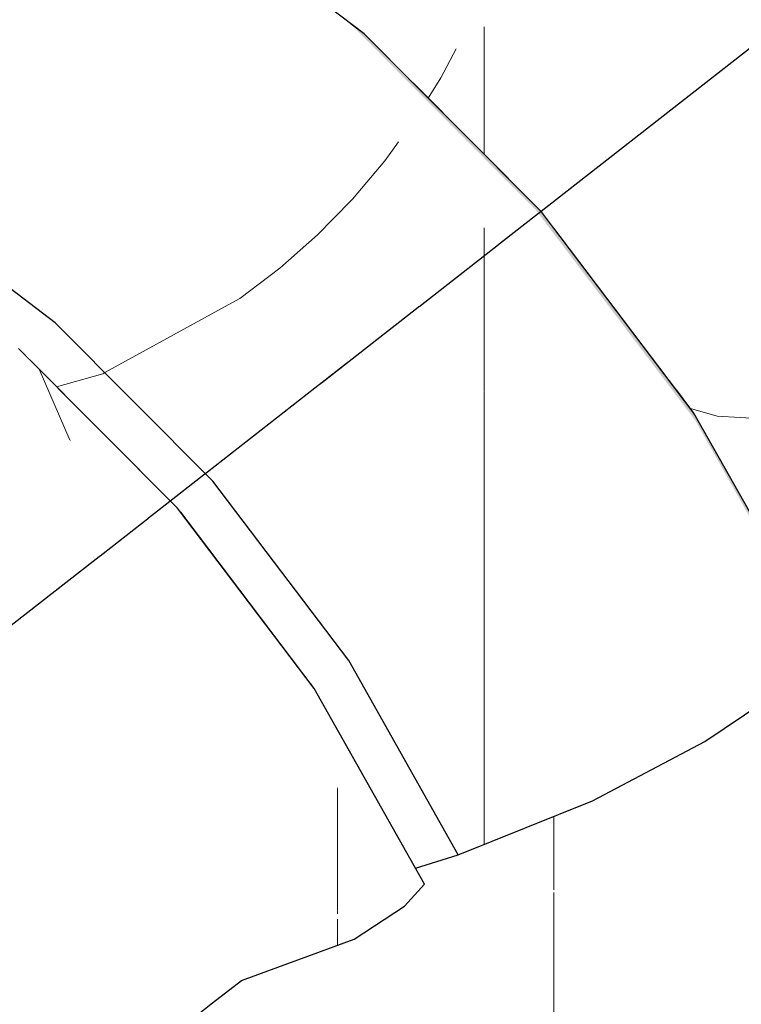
# Model space of a CAD drawing. Header units: millimetres. Extents: x -36478 to 31050, y -14815 to 11827.
# Tile 74 of 256: x -18595 to -18530, y 7515 to 7605. Entities that reach past the tile are written whole.
import ezdxf

# ---------------------------------------------------------------- set-up
doc = ezdxf.new("R2010")
doc.units = ezdxf.units.MM
doc.header["$MEASUREMENT"] = 0
doc.linetypes.add('Wipeout_Contour', pattern=[1000, 0, -1000])
for name, color, linetype in [('Nové_Konstrukce - krov', 7, 'Continuous'), ('Nové_Konstrukce - střechy a skořepiny', 7, 'Continuous'), ('Nové_Výplně - Povrchové', 7, 'Continuous')]:
    doc.layers.add(name, color=color, linetype=linetype)

# ---------------------------------------------------------------- blocks, each defined once
blk = doc.blocks.new('*X13')
at = {"layer": 'Nové_Výplně - Povrchové', "color": 21, "linetype": 'Continuous', "lineweight": 20, "true_color": 0xffaaaa}
for p, q in [((-18546.724, 7588.154), (-18546.724, 7525.585)), ((-18553.392, 7558.242), (-18546.724, 7563.932)), ((-18522.706, 7563.932), (-18546.724, 7563.932)), ((-18562.702, 7553.376), (-18553.392, 7558.242)), ((-18574.179, 7549.583), (-18562.702, 7553.376)), ((-18587.238, 7547.056), (-18574.179, 7549.583)), ((-18600.673, 7545.967), (-18587.238, 7547.056)), ((-18546.724, 7525.358), (-18546.724, 7462.481))]:
    blk.add_line(p, q, dxfattribs=at)
blk = doc.blocks.new('výplň_6_1', base_point=(0, 0))
at = {"layer": 'Nové_Výplně - Povrchové', "color": 21, "linetype": 'Continuous', "lineweight": 20, "true_color": 0xffaaaa}
blk.add_blockref('*X13', (0, 0), dxfattribs=at)
blk = doc.blocks.new('*X5291')
at = {"layer": 'Nové_Výplně - Povrchové', "color": 21, "linetype": 'Continuous', "lineweight": 20, "true_color": 0xffaaaa}
for p, q in [((-18457.62, 7631.704), (-18450.078, 7614.589)), ((-18489.312, 7595.061), (-18489.011, 7607.289)), ((-18488.905, 7607.371), (-18481.363, 7590.256)), ((-18467.999, 7607.593), (-18488.619, 7607.593)), ((-18459.072, 7607.593), (-18467.999, 7607.593)), ((-18492.731, 7584.343), (-18489.312, 7595.061)), ((-18498.187, 7577.171), (-18492.731, 7584.343)), ((-18508.054, 7570.421), (-18502.164, 7574.078)), ((-18519.176, 7567.925), (-18508.054, 7570.421)), ((-18534.317, 7569.318), (-18531.886, 7568.629)), ((-18531.886, 7568.629), (-18519.176, 7567.925))]:
    blk.add_line(p, q, dxfattribs=at)
blk = doc.blocks.new('výplň_2645_1', base_point=(0, 0))
at = {"color": 254, "linetype": 'Wipeout_Contour', "lineweight": 0, "ltscale": 99919.503359}
blk.add_wipeout([(-18408.368, 7670.011), (-18535.619, 7571.037), (-18534.015, 7568.919), (-18526.335, 7555.278), (-18399.37, 7654.028)], dxfattribs=at).dxf.layer = 'Nové_Výplně - Povrchové'
at = {"layer": 'Nové_Výplně - Povrchové', "color": 21, "linetype": 'Continuous', "lineweight": 20, "true_color": 0xffaaaa}
blk.add_blockref('*X5291', (0, 0), dxfattribs=at)
blk = doc.blocks.new('výplň_2646_1', base_point=(0, 0))
at = {"color": 254, "linetype": 'Wipeout_Contour', "lineweight": 0, "ltscale": 79961.01285}
blk.add_wipeout([(-18419.521, 7684.74), (-18546.773, 7585.767), (-18535.619, 7571.037), (-18408.368, 7670.011)], dxfattribs=at).dxf.layer = 'Nové_Výplně - Povrchové'
blk = doc.blocks.new('výplň_2649_1', base_point=(0, 0))
at = {"color": 254, "linetype": 'Wipeout_Contour', "lineweight": 0, "ltscale": 100155.128982}
blk.add_wipeout([(-18446.885, 7708.702), (-18573.24, 7610.426), (-18563.962, 7603.378), (-18559.55, 7598.946), (-18432.492, 7697.769)], dxfattribs=at).dxf.layer = 'Nové_Výplně - Povrchové'
blk = doc.blocks.new('*X5301')
at = {"layer": 'Nové_Výplně - Povrchové', "color": 21, "linetype": 'Continuous', "lineweight": 20, "true_color": 0xffaaaa}
for p, q in [((-18505.009, 7641.367), (-18505.009, 7618.25)), ((-18548.432, 7607.593), (-18529.027, 7607.593)), ((-18529.027, 7607.593), (-18518.71, 7607.593)), ((-18553.045, 7604.006), (-18553.045, 7592.411)), ((-18555.611, 7602.01), (-18556.99, 7599.39)), ((-18556.99, 7599.39), (-18558.145, 7597.535))]:
    blk.add_line(p, q, dxfattribs=at)
blk = doc.blocks.new('výplň_2650_1', base_point=(0, 0))
at = {"color": 254, "linetype": 'Wipeout_Contour', "lineweight": 0, "ltscale": 100065.78862}
blk.add_wipeout([(-18432.492, 7697.769), (-18559.55, 7598.946), (-18547.861, 7587.204), (-18546.773, 7585.767), (-18419.521, 7684.74)], dxfattribs=at).dxf.layer = 'Nové_Výplně - Povrchové'
at = {"layer": 'Nové_Výplně - Povrchové', "color": 21, "linetype": 'Continuous', "lineweight": 20, "true_color": 0xffaaaa}
blk.add_blockref('*X5301', (0, 0), dxfattribs=at)
blk = doc.blocks.new('výplň_2681_1', base_point=(0, 0))
at = {"color": 254, "linetype": 'Wipeout_Contour', "lineweight": 0, "ltscale": 100177.9624}
blk.add_wipeout([(-18565.359, 7546.438), (-18568.874, 7544.395), (-18568.498, 7543.899), (-18559.292, 7527.547), (-18555.413, 7528.772)], dxfattribs=at).dxf.layer = 'Nové_Výplně - Povrchové'
blk = doc.blocks.new('*X5365')
at = {"layer": 'Nové_Výplně - Povrchové', "linetype": 'Continuous', "lineweight": 20, "true_color": 0xffaaaa}
blk.add_hatch(color=21, dxfattribs=at).paths.add_polyline_path([(-18522.181, 7547.463), (-18522.845, 7549.079), (-18534.015, 7568.919), (-18533.87, 7568.226)])
blk = doc.blocks.new('výplň_2682_1', base_point=(0, 0))
at = {"color": 254, "linetype": 'Wipeout_Contour', "lineweight": 0, "ltscale": 80042.465993}
blk.add_wipeout([(-18522.181, 7547.463), (-18522.845, 7549.079), (-18534.015, 7568.919), (-18533.87, 7568.226)], dxfattribs=at).dxf.layer = 'Nové_Výplně - Povrchové'
at = {"layer": 'Nové_Výplně - Povrchové', "color": 21, "linetype": 'Continuous', "lineweight": 20, "true_color": 0xffaaaa}
blk.add_blockref('*X5365', (0, 0), dxfattribs=at)
blk = doc.blocks.new('výplň_2683_1', base_point=(0, 0))
at = {"color": 254, "linetype": 'Wipeout_Contour', "lineweight": 0, "ltscale": 80058.412345}
blk.add_wipeout([(-18533.023, 7539.076), (-18525.425, 7544.18), (-18537.3, 7565.272), (-18544.701, 7559.82)], dxfattribs=at).dxf.layer = 'Nové_Výplně - Povrchové'
blk = doc.blocks.new('výplň_2684_1', base_point=(0, 0))
at = {"color": 254, "linetype": 'Wipeout_Contour', "lineweight": 0, "ltscale": 80044.711284}
blk.add_wipeout([(-18525.425, 7544.18), (-18522.181, 7547.463), (-18533.87, 7568.226), (-18537.3, 7565.272)], dxfattribs=at).dxf.layer = 'Nové_Výplně - Povrchové'
blk = doc.blocks.new('*X5371')
at = {"layer": 'Nové_Výplně - Povrchové', "color": 21, "linetype": 'Continuous', "lineweight": 20, "true_color": 0xffaaaa}
blk.add_line((-18553.045, 7551.106), (-18553.045, 7529.725), dxfattribs=at)
blk = doc.blocks.new('výplň_2685_1', base_point=(0, 0))
at = {"color": 254, "linetype": 'Wipeout_Contour', "lineweight": 0, "ltscale": 80113.059271}
blk.add_wipeout([(-18565.359, 7546.438), (-18555.413, 7528.772), (-18543.23, 7533.673), (-18554.291, 7553.319)], dxfattribs=at).dxf.layer = 'Nové_Výplně - Povrchové'
at = {"layer": 'Nové_Výplně - Povrchové', "color": 21, "linetype": 'Continuous', "lineweight": 20, "true_color": 0xffaaaa}
blk.add_blockref('*X5371', (0, 0), dxfattribs=at)
blk = doc.blocks.new('*X5373')
at = {"layer": 'Nové_Výplně - Povrchové', "color": 21, "linetype": 'Continuous', "lineweight": 20, "true_color": 0xffaaaa}
blk.add_line((-18553.045, 7554.164), (-18553.045, 7551.106), dxfattribs=at)
blk = doc.blocks.new('výplň_2686_1', base_point=(0, 0))
at = {"color": 254, "linetype": 'Wipeout_Contour', "lineweight": 0, "ltscale": 80082.140572}
blk.add_wipeout([(-18543.23, 7533.673), (-18533.023, 7539.076), (-18544.701, 7559.82), (-18554.291, 7553.319)], dxfattribs=at).dxf.layer = 'Nové_Výplně - Povrchové'
at = {"layer": 'Nové_Výplně - Povrchové', "color": 21, "linetype": 'Continuous', "lineweight": 20, "true_color": 0xffaaaa}
blk.add_blockref('*X5373', (0, 0), dxfattribs=at)
blk = doc.blocks.new('*X5375')
at = {"layer": 'Nové_Výplně - Povrchové', "color": 21, "linetype": 'Continuous', "lineweight": 20, "true_color": 0xffaaaa}
blk.add_line((-18553.045, 7583.884), (-18553.045, 7570.838), dxfattribs=at)
blk = doc.blocks.new('výplň_2687_1', base_point=(0, 0))
at = {"color": 254, "linetype": 'Wipeout_Contour', "lineweight": 0, "ltscale": 80137.611449}
blk.add_wipeout([(-18559.177, 7578.937), (-18544.701, 7559.82), (-18537.3, 7565.272), (-18552.019, 7584.711)], dxfattribs=at).dxf.layer = 'Nové_Výplně - Povrchové'
at = {"layer": 'Nové_Výplně - Povrchové', "color": 21, "linetype": 'Continuous', "lineweight": 20, "true_color": 0xffaaaa}
blk.add_blockref('*X5375', (0, 0), dxfattribs=at)
blk = doc.blocks.new('*X5377')
at = {"layer": 'Nové_Výplně - Povrchové', "linetype": 'Continuous', "lineweight": 20, "true_color": 0xffaaaa}
blk.add_hatch(color=21, dxfattribs=at).paths.add_polyline_path([(-18563.962, 7603.378), (-18565.211, 7604.288), (-18548.361, 7587.362), (-18547.861, 7587.204)])
blk = doc.blocks.new('výplň_2688_1', base_point=(0, 0))
at = {"color": 254, "linetype": 'Wipeout_Contour', "lineweight": 0, "ltscale": 80202.826272}
blk.add_wipeout([(-18563.962, 7603.378), (-18565.211, 7604.288), (-18548.361, 7587.362), (-18547.861, 7587.204)], dxfattribs=at).dxf.layer = 'Nové_Výplně - Povrchové'
at = {"layer": 'Nové_Výplně - Povrchové', "color": 21, "linetype": 'Continuous', "lineweight": 20, "true_color": 0xffaaaa}
blk.add_blockref('*X5377', (0, 0), dxfattribs=at)
blk = doc.blocks.new('*X5379')
at = {"layer": 'Nové_Výplně - Povrchové', "linetype": 'Continuous', "lineweight": 20, "true_color": 0xffaaaa}
blk.add_hatch(color=21, dxfattribs=at).paths.add_polyline_path([(-18533.87, 7568.226), (-18534.015, 7568.919), (-18547.861, 7587.204), (-18548.361, 7587.362)])
blk = doc.blocks.new('výplň_2689_1', base_point=(0, 0))
at = {"color": 254, "linetype": 'Wipeout_Contour', "lineweight": 0, "ltscale": 80119.413934}
blk.add_wipeout([(-18533.87, 7568.226), (-18534.015, 7568.919), (-18547.861, 7587.204), (-18548.361, 7587.362)], dxfattribs=at).dxf.layer = 'Nové_Výplně - Povrchové'
at = {"layer": 'Nové_Výplně - Povrchové', "color": 21, "linetype": 'Continuous', "lineweight": 20, "true_color": 0xffaaaa}
blk.add_blockref('*X5379', (0, 0), dxfattribs=at)
blk = doc.blocks.new('*X5381')
at = {"layer": 'Nové_Výplně - Povrchové', "linetype": 'Continuous', "lineweight": 20, "true_color": 0xffaaaa}
blk.add_hatch(color=21, dxfattribs=at).paths.add_polyline_path([(-18563.962, 7603.378), (-18581.83, 7616.95), (-18583.91, 7618.492), (-18565.211, 7604.288)])
blk = doc.blocks.new('výplň_2690_1', base_point=(0, 0))
at = {"color": 254, "linetype": 'Wipeout_Contour', "lineweight": 0, "ltscale": 80290.22763}
blk.add_wipeout([(-18563.962, 7603.378), (-18581.83, 7616.95), (-18583.91, 7618.492), (-18565.211, 7604.288)], dxfattribs=at).dxf.layer = 'Nové_Výplně - Povrchové'
at = {"layer": 'Nové_Výplně - Povrchové', "color": 21, "linetype": 'Continuous', "lineweight": 20, "true_color": 0xffaaaa}
blk.add_blockref('*X5381', (0, 0), dxfattribs=at)
blk = doc.blocks.new('výplň_2691_1', base_point=(0, 0))
at = {"color": 254, "linetype": 'Wipeout_Contour', "lineweight": 0, "ltscale": 80123.965463}
blk.add_wipeout([(-18537.3, 7565.272), (-18533.87, 7568.226), (-18548.361, 7587.362), (-18552.019, 7584.711)], dxfattribs=at).dxf.layer = 'Nové_Výplně - Povrchové'
blk = doc.blocks.new('*X5385')
at = {"layer": 'Nové_Výplně - Povrchové', "color": 21, "linetype": 'Continuous', "lineweight": 20, "true_color": 0xffaaaa}
for p, q in [((-18585.062, 7617.902), (-18574.924, 7611.666)), ((-18584.415, 7618.233), (-18583.319, 7617.818)), ((-18583.319, 7617.818), (-18582.797, 7617.646)), ((-18587.492, 7616.659), (-18587.492, 7615.848))]:
    blk.add_line(p, q, dxfattribs=at)
blk = doc.blocks.new('výplň_2692_1', base_point=(0, 0))
at = {"color": 254, "linetype": 'Wipeout_Contour', "lineweight": 0, "ltscale": 80300.048131}
blk.add_wipeout([(-18565.211, 7604.288), (-18583.91, 7618.492), (-18588.131, 7616.333), (-18569.136, 7601.905)], dxfattribs=at).dxf.layer = 'Nové_Výplně - Povrchové'
at = {"layer": 'Nové_Výplně - Povrchové', "color": 21, "linetype": 'Continuous', "lineweight": 20, "true_color": 0xffaaaa}
blk.add_blockref('*X5385', (0, 0), dxfattribs=at)
blk = doc.blocks.new('výplň_2693_1', base_point=(0, 0))
at = {"color": 254, "linetype": 'Wipeout_Contour', "lineweight": 0, "ltscale": 80209.954913}
blk.add_wipeout([(-18548.361, 7587.362), (-18565.211, 7604.288), (-18569.136, 7601.905), (-18552.019, 7584.711)], dxfattribs=at).dxf.layer = 'Nové_Výplně - Povrchové'
blk = doc.blocks.new('výplň_2722_1', base_point=(0, 0))
at = {"color": 254, "linetype": 'Wipeout_Contour', "lineweight": 0, "ltscale": 80201.209519}
blk.add_wipeout([(-18577.687, 7562.719), (-18580.65, 7559.946), (-18568.874, 7544.395), (-18565.359, 7546.438)], dxfattribs=at).dxf.layer = 'Nové_Výplně - Povrchové'
blk = doc.blocks.new('*X5447')
at = {"layer": 'Nové_Výplně - Povrchové', "color": 21, "linetype": 'Continuous', "lineweight": 20, "true_color": 0xffaaaa}
blk.add_line((-18553.045, 7570.838), (-18553.045, 7554.164), dxfattribs=at)
blk = doc.blocks.new('výplň_2723_1', base_point=(0, 0))
at = {"color": 254, "linetype": 'Wipeout_Contour', "lineweight": 0, "ltscale": 80158.577215}
blk.add_wipeout([(-18554.291, 7553.319), (-18544.701, 7559.82), (-18559.177, 7578.937), (-18568.001, 7571.425)], dxfattribs=at).dxf.layer = 'Nové_Výplně - Povrchové'
at = {"layer": 'Nové_Výplně - Povrchové', "color": 21, "linetype": 'Continuous', "lineweight": 20, "true_color": 0xffaaaa}
blk.add_blockref('*X5447', (0, 0), dxfattribs=at)
blk = doc.blocks.new('výplň_2724_1', base_point=(0, 0))
at = {"color": 254, "linetype": 'Wipeout_Contour', "lineweight": 0, "ltscale": 80183.644987}
blk.add_wipeout([(-18565.359, 7546.438), (-18554.291, 7553.319), (-18568.001, 7571.425), (-18577.687, 7562.719)], dxfattribs=at).dxf.layer = 'Nové_Výplně - Povrchové'
blk = doc.blocks.new('*X5451')
at = {"layer": 'Nové_Výplně - Povrchové', "color": 21, "linetype": 'Continuous', "lineweight": 20, "true_color": 0xffaaaa}
for p, q in [((-18587.681, 7572.496), (-18591.88, 7571.308)), ((-18587.513, 7572.589), (-18587.681, 7572.496))]:
    blk.add_line(p, q, dxfattribs=at)
blk = doc.blocks.new('výplň_2725_1', base_point=(0, 0))
at = {"color": 254, "linetype": 'Wipeout_Contour', "lineweight": 0, "ltscale": 100332.305279}
blk.add_wipeout([(-18592.024, 7577.12), (-18594.311, 7573.75), (-18580.904, 7560.283), (-18580.65, 7559.946), (-18577.687, 7562.719)], dxfattribs=at).dxf.layer = 'Nové_Výplně - Povrchové'
at = {"layer": 'Nové_Výplně - Povrchové', "color": 21, "linetype": 'Continuous', "lineweight": 20, "true_color": 0xffaaaa}
blk.add_blockref('*X5451', (0, 0), dxfattribs=at)
blk = doc.blocks.new('výplň_2726_1', base_point=(0, 0))
at = {"color": 254, "linetype": 'Wipeout_Contour', "lineweight": 0, "ltscale": 100425.456564}
blk.add_wipeout([(-18607.933, 7589.205), (-18609.44, 7585.491), (-18595.332, 7574.775), (-18594.311, 7573.75), (-18592.024, 7577.12)], dxfattribs=at).dxf.layer = 'Nové_Výplně - Povrchové'
blk = doc.blocks.new('*X5455')
at = {"layer": 'Nové_Výplně - Povrchové', "color": 21, "linetype": 'Continuous', "lineweight": 20, "true_color": 0xffaaaa}
blk.add_line((-18575.646, 7579.105), (-18587.513, 7572.589), dxfattribs=at)
blk = doc.blocks.new('výplň_2727_1', base_point=(0, 0))
at = {"color": 254, "linetype": 'Wipeout_Contour', "lineweight": 0, "ltscale": 80260.24544}
blk.add_wipeout([(-18577.687, 7562.719), (-18568.001, 7571.425), (-18583.944, 7587.44), (-18592.024, 7577.12)], dxfattribs=at).dxf.layer = 'Nové_Výplně - Povrchové'
at = {"layer": 'Nové_Výplně - Povrchové', "color": 21, "linetype": 'Continuous', "lineweight": 20, "true_color": 0xffaaaa}
blk.add_blockref('*X5455', (0, 0), dxfattribs=at)
blk = doc.blocks.new('*X5457')
at = {"layer": 'Nové_Výplně - Povrchové', "color": 21, "linetype": 'Continuous', "lineweight": 20, "true_color": 0xffaaaa}
for p, q in [((-18560.828, 7593.559), (-18562.079, 7591.842)), ((-18562.079, 7591.842), (-18565.019, 7588.364)), ((-18565.019, 7588.364), (-18566.775, 7586.569)), ((-18553.045, 7585.741), (-18553.045, 7583.884))]:
    blk.add_line(p, q, dxfattribs=at)
blk = doc.blocks.new('výplň_2728_1', base_point=(0, 0))
at = {"color": 254, "linetype": 'Wipeout_Contour', "lineweight": 0, "ltscale": 80223.546386}
blk.add_wipeout([(-18559.177, 7578.937), (-18552.019, 7584.711), (-18569.136, 7601.905), (-18576.011, 7595.847)], dxfattribs=at).dxf.layer = 'Nové_Výplně - Povrchové'
at = {"layer": 'Nové_Výplně - Povrchové', "color": 21, "linetype": 'Continuous', "lineweight": 20, "true_color": 0xffaaaa}
blk.add_blockref('*X5457', (0, 0), dxfattribs=at)
blk = doc.blocks.new('*X5459')
at = {"layer": 'Nové_Výplně - Povrchové', "color": 21, "linetype": 'Continuous', "lineweight": 20, "true_color": 0xffaaaa}
for p, q in [((-18566.775, 7586.569), (-18568.204, 7585.108)), ((-18568.204, 7585.108), (-18571.616, 7582.091)), ((-18571.616, 7582.091), (-18575.238, 7579.329)), ((-18575.238, 7579.329), (-18575.646, 7579.105))]:
    blk.add_line(p, q, dxfattribs=at)
blk = doc.blocks.new('výplň_2729_1', base_point=(0, 0))
at = {"color": 254, "linetype": 'Wipeout_Contour', "lineweight": 0, "ltscale": 80241.521127}
blk.add_wipeout([(-18568.001, 7571.425), (-18559.177, 7578.937), (-18576.011, 7595.847), (-18583.944, 7587.44)], dxfattribs=at).dxf.layer = 'Nové_Výplně - Povrchové'
at = {"layer": 'Nové_Výplně - Povrchové', "color": 21, "linetype": 'Continuous', "lineweight": 20, "true_color": 0xffaaaa}
blk.add_blockref('*X5459', (0, 0), dxfattribs=at)
blk = doc.blocks.new('výplň_2730_1', base_point=(0, 0))
at = {"color": 254, "linetype": 'Wipeout_Contour', "lineweight": 0, "ltscale": 80340.517753}
blk.add_wipeout([(-18592.024, 7577.12), (-18583.944, 7587.44), (-18601.636, 7600.878), (-18607.933, 7589.205)], dxfattribs=at).dxf.layer = 'Nové_Výplně - Povrchové'
blk = doc.blocks.new('výplň_2734_1', base_point=(0, 0))
at = {"color": 254, "linetype": 'Wipeout_Contour', "lineweight": 0, "ltscale": 80313.58719}
blk.add_wipeout([(-18576.011, 7595.847), (-18569.136, 7601.905), (-18588.131, 7616.333), (-18594.692, 7610.037)], dxfattribs=at).dxf.layer = 'Nové_Výplně - Povrchové'
blk = doc.blocks.new('výplň_2735_1', base_point=(0, 0))
at = {"color": 254, "linetype": 'Wipeout_Contour', "lineweight": 0, "ltscale": 80328.434344}
blk.add_wipeout([(-18583.944, 7587.44), (-18576.011, 7595.847), (-18594.692, 7610.037), (-18601.636, 7600.878)], dxfattribs=at).dxf.layer = 'Nové_Výplně - Povrchové'
blk = doc.blocks.new('výplň_2738_1', base_point=(0, 0))
at = {"color": 254, "linetype": 'Wipeout_Contour', "lineweight": 0, "ltscale": 80416.662302}
blk.add_wipeout([(-18601.636, 7600.878), (-18594.692, 7610.037), (-18614.652, 7621.074), (-18620.539, 7611.332)], dxfattribs=at).dxf.layer = 'Nové_Výplně - Povrchové'
blk = doc.blocks.new('výplň_2745_1', base_point=(0, 0))
at = {"color": 254, "linetype": 'Wipeout_Contour', "lineweight": 0, "ltscale": 80186.310721}
blk.add_wipeout([(-18577.711, 7515.319), (-18575.081, 7517.364), (-18584.079, 7533.347), (-18586.709, 7531.301)], dxfattribs=at).dxf.layer = 'Nové_Výplně - Povrchové'
blk = doc.blocks.new('*X5493')
at = {"layer": 'Nové_Výplně - Povrchové', "color": 21, "linetype": 'Continuous', "lineweight": 20, "true_color": 0xffaaaa}
for p, q in [((-18566.386, 7523.78), (-18566.386, 7523.419)), ((-18566.386, 7522.919), (-18566.386, 7520.544))]:
    blk.add_line(p, q, dxfattribs=at)
blk = doc.blocks.new('výplň_2746_1', base_point=(0, 0))
at = {"color": 254, "linetype": 'Wipeout_Contour', "lineweight": 0, "ltscale": 80168.408865}
blk.add_wipeout([(-18574.897, 7538.899), (-18584.079, 7533.347), (-18575.081, 7517.364), (-18564.875, 7521.096)], dxfattribs=at).dxf.layer = 'Nové_Výplně - Povrchové'
at = {"layer": 'Nové_Výplně - Povrchové', "color": 21, "linetype": 'Continuous', "lineweight": 20, "true_color": 0xffaaaa}
blk.add_blockref('*X5493', (0, 0), dxfattribs=at)
blk = doc.blocks.new('*X5495')
at = {"layer": 'Nové_Výplně - Povrchové', "color": 21, "linetype": 'Continuous', "lineweight": 20, "true_color": 0xffaaaa}
blk.add_line((-18566.386, 7534.902), (-18566.386, 7523.78), dxfattribs=at)
blk = doc.blocks.new('výplň_2747_1', base_point=(0, 0))
at = {"color": 254, "linetype": 'Wipeout_Contour', "lineweight": 0, "ltscale": 80147.998359}
blk.add_wipeout([(-18564.875, 7521.096), (-18560.304, 7524.1), (-18570.461, 7542.142), (-18574.897, 7538.899)], dxfattribs=at).dxf.layer = 'Nové_Výplně - Povrchové'
at = {"layer": 'Nové_Výplně - Povrchové', "color": 21, "linetype": 'Continuous', "lineweight": 20, "true_color": 0xffaaaa}
blk.add_blockref('*X5495', (0, 0), dxfattribs=at)
blk = doc.blocks.new('výplň_2748_1', base_point=(0, 0))
at = {"color": 254, "linetype": 'Wipeout_Contour', "lineweight": 0, "ltscale": 80139.949317}
blk.add_wipeout([(-18560.304, 7524.1), (-18558.489, 7526.121), (-18568.498, 7543.899), (-18570.461, 7542.142)], dxfattribs=at).dxf.layer = 'Nové_Výplně - Povrchové'
blk = doc.blocks.new('výplň_2749_1', base_point=(0, 0))
at = {"color": 254, "linetype": 'Wipeout_Contour', "lineweight": 0, "ltscale": 80207.692724}
blk.add_wipeout([(-18580.904, 7560.283), (-18583.052, 7558.769), (-18570.461, 7542.142), (-18568.498, 7543.899)], dxfattribs=at).dxf.layer = 'Nové_Výplně - Povrchové'
blk = doc.blocks.new('výplň_2763_1', base_point=(0, 0))
at = {"color": 254, "linetype": 'Wipeout_Contour', "lineweight": 0, "ltscale": 100485.019637}
blk.add_wipeout([(-18586.709, 7531.301), (-18713.96, 7432.328), (-18712.356, 7430.209), (-18704.676, 7416.568), (-18577.711, 7515.319)], dxfattribs=at).dxf.layer = 'Nové_Výplně - Povrchové'
blk = doc.blocks.new('výplň_2764_1', base_point=(0, 0))
at = {"color": 254, "linetype": 'Wipeout_Contour', "lineweight": 0, "ltscale": 80215.780819}
blk.add_wipeout([(-18574.897, 7538.899), (-18570.461, 7542.142), (-18583.052, 7558.769), (-18587.322, 7555.307)], dxfattribs=at).dxf.layer = 'Nové_Výplně - Povrchové'
blk = doc.blocks.new('výplň_2765_1', base_point=(0, 0))
at = {"color": 254, "linetype": 'Wipeout_Contour', "lineweight": 0, "ltscale": 80246.731848}
blk.add_wipeout([(-18584.079, 7533.347), (-18595.233, 7548.076), (-18597.863, 7546.031), (-18586.709, 7531.301)], dxfattribs=at).dxf.layer = 'Nové_Výplně - Povrchové'
blk = doc.blocks.new('výplň_2766_1', base_point=(0, 0))
at = {"color": 254, "linetype": 'Wipeout_Contour', "lineweight": 0, "ltscale": 80232.279068}
blk.add_wipeout([(-18584.079, 7533.347), (-18574.897, 7538.899), (-18587.322, 7555.307), (-18595.233, 7548.076)], dxfattribs=at).dxf.layer = 'Nové_Výplně - Povrchové'
blk = doc.blocks.new('výplň_2767_1', base_point=(0, 0))
at = {"color": 254, "linetype": 'Wipeout_Contour', "lineweight": 0, "ltscale": 80412.508209}
blk.add_wipeout([(-18597.863, 7546.031), (-18725.114, 7447.057), (-18713.96, 7432.328), (-18586.709, 7531.301)], dxfattribs=at).dxf.layer = 'Nové_Výplně - Povrchové'
blk = doc.blocks.new('výplň_2768_1', base_point=(0, 0))
at = {"color": 254, "linetype": 'Wipeout_Contour', "lineweight": 0, "ltscale": 80312.31348}
blk.add_wipeout([(-18597.863, 7546.031), (-18595.233, 7548.076), (-18608.203, 7561.105), (-18610.833, 7559.06)], dxfattribs=at).dxf.layer = 'Nové_Výplně - Povrchové'
blk = doc.blocks.new('*X5551')
at = {"layer": 'Nové_Výplně - Povrchové', "color": 21, "linetype": 'Continuous', "lineweight": 20, "true_color": 0xffaaaa}
blk.add_line((-18590.64, 7566.392), (-18593.466, 7572.902), dxfattribs=at)
blk = doc.blocks.new('výplň_2775_1', base_point=(0, 0))
at = {"color": 254, "linetype": 'Wipeout_Contour', "lineweight": 0, "ltscale": 80281.213295}
blk.add_wipeout([(-18583.052, 7558.769), (-18580.904, 7560.283), (-18595.332, 7574.775), (-18597.693, 7573.476)], dxfattribs=at).dxf.layer = 'Nové_Výplně - Povrchové'
at = {"layer": 'Nové_Výplně - Povrchové', "color": 21, "linetype": 'Continuous', "lineweight": 20, "true_color": 0xffaaaa}
blk.add_blockref('*X5551', (0, 0), dxfattribs=at)
blk = doc.blocks.new('výplň_2776_1', base_point=(0, 0))
at = {"color": 254, "linetype": 'Wipeout_Contour', "lineweight": 0, "ltscale": 80301.602833}
blk.add_wipeout([(-18595.233, 7548.076), (-18587.322, 7555.307), (-18601.77, 7569.82), (-18608.203, 7561.105)], dxfattribs=at).dxf.layer = 'Nové_Výplně - Povrchové'
blk = doc.blocks.new('výplň_2777_1', base_point=(0, 0))
at = {"color": 254, "linetype": 'Wipeout_Contour', "lineweight": 0, "ltscale": 80289.346591}
blk.add_wipeout([(-18587.322, 7555.307), (-18583.052, 7558.769), (-18597.693, 7573.476), (-18601.77, 7569.82)], dxfattribs=at).dxf.layer = 'Nové_Výplně - Povrchové'

msp = doc.modelspace()

# ---------------------------------------------------------------- block references
at = {"layer": 'Nové_Výplně - Povrchové', "color": 21, "linetype": 'Continuous', "lineweight": 20, "true_color": 0xffaaaa}
msp.add_blockref('výplň_6_1', (0, 0), dxfattribs=at)

# ---------------------------------------------------------------- next in the draw order: block references
for name in ['výplň_2645_1', 'výplň_2681_1', 'výplň_2745_1']:
    msp.add_blockref(name, (0, 0), dxfattribs=at)

# ---------------------------------------------------------------- next in the draw order: block references
for name in ['výplň_2646_1', 'výplň_2682_1']:
    msp.add_blockref(name, (0, 0), dxfattribs=at)

# ---------------------------------------------------------------- next in the draw order: block references
for name in ['výplň_2649_1', 'výplň_2683_1']:
    msp.add_blockref(name, (0, 0), dxfattribs=at)

# ---------------------------------------------------------------- next in the draw order: block references
for name in ['výplň_2650_1', 'výplň_2684_1', 'výplň_2685_1']:
    msp.add_blockref(name, (0, 0), dxfattribs=at)

# ---------------------------------------------------------------- next in the draw order: block references
for name in ['výplň_2688_1', 'výplň_2722_1', 'výplň_2686_1', 'výplň_2746_1']:
    msp.add_blockref(name, (0, 0), dxfattribs=at)

# ---------------------------------------------------------------- next in the draw order: linework, layer by layer
at = {"layer": 'Nové_Konstrukce - krov', "color": 1, "linetype": 'Continuous', "lineweight": 25}
for p, q in [((-18533.023, 7539.076), (-18525.425, 7544.18)), ((-18543.23, 7533.673), (-18533.023, 7539.076)), ((-18555.413, 7528.772), (-18543.23, 7533.673))]:
    msp.add_line(p, q, dxfattribs=at)

# ---------------------------------------------------------------- next in the draw order: block references
at = {"layer": 'Nové_Výplně - Povrchové', "color": 21, "linetype": 'Continuous', "lineweight": 20, "true_color": 0xffaaaa}
for name in ['výplň_2690_1', 'výplň_2687_1', 'výplň_2747_1', 'výplň_2763_1']:
    msp.add_blockref(name, (0, 0), dxfattribs=at)

# ---------------------------------------------------------------- next in the draw order: linework, layer by layer
at = {"layer": 'Nové_Konstrukce - krov', "color": 1, "linetype": 'Continuous', "lineweight": 25}
for p, q in [((-18575.081, 7517.364), (-18564.875, 7521.096)), ((-18577.711, 7515.319), (-18575.081, 7517.364))]:
    msp.add_line(p, q, dxfattribs=at)

# ---------------------------------------------------------------- next in the draw order: block references
at = {"layer": 'Nové_Výplně - Povrchové', "color": 21, "linetype": 'Continuous', "lineweight": 20, "true_color": 0xffaaaa}
for name in ['výplň_2692_1', 'výplň_2689_1', 'výplň_2748_1']:
    msp.add_blockref(name, (0, 0), dxfattribs=at)

# ---------------------------------------------------------------- next in the draw order: linework, layer by layer
at = {"layer": 'Nové_Konstrukce - krov', "color": 1, "linetype": 'Continuous', "lineweight": 25}
for p, q in [((-18559.292, 7527.547), (-18555.413, 7528.772)), ((-18560.304, 7524.1), (-18558.489, 7526.121)), ((-18564.875, 7521.096), (-18560.304, 7524.1))]:
    msp.add_line(p, q, dxfattribs=at)

# ---------------------------------------------------------------- next in the draw order: block references
at = {"layer": 'Nové_Výplně - Povrchové', "color": 21, "linetype": 'Continuous', "lineweight": 20, "true_color": 0xffaaaa}
msp.add_blockref('výplň_2691_1', (0, 0), dxfattribs=at)

# ---------------------------------------------------------------- next in the draw order: linework, layer by layer
at = {"layer": 'Nové_Konstrukce - krov', "color": 1, "linetype": 'Continuous', "lineweight": 25}
msp.add_line((-18522.845, 7549.079), (-18534.015, 7568.919), dxfattribs=at)

# ---------------------------------------------------------------- next in the draw order: block references
at = {"layer": 'Nové_Výplně - Povrchové', "color": 21, "linetype": 'Continuous', "lineweight": 20, "true_color": 0xffaaaa}
for name in ['výplň_2693_1', 'výplň_2723_1']:
    msp.add_blockref(name, (0, 0), dxfattribs=at)

# ---------------------------------------------------------------- next in the draw order: linework, layer by layer
at = {"layer": 'Nové_Konstrukce - krov', "color": 1, "linetype": 'Continuous', "lineweight": 25}
msp.add_line((-18534.015, 7568.919), (-18547.861, 7587.204), dxfattribs=at)

# ---------------------------------------------------------------- next in the draw order: block references
at = {"layer": 'Nové_Výplně - Povrchové', "color": 21, "linetype": 'Continuous', "lineweight": 20, "true_color": 0xffaaaa}
msp.add_blockref('výplň_2724_1', (0, 0), dxfattribs=at)

# ---------------------------------------------------------------- next in the draw order: linework, layer by layer
at = {"layer": 'Nové_Konstrukce - krov', "color": 1, "linetype": 'Continuous', "lineweight": 25}
msp.add_line((-18555.413, 7528.772), (-18565.359, 7546.438), dxfattribs=at)

# ---------------------------------------------------------------- next in the draw order: block references
at = {"layer": 'Nové_Výplně - Povrchové', "color": 21, "linetype": 'Continuous', "lineweight": 20, "true_color": 0xffaaaa}
msp.add_blockref('výplň_2725_1', (0, 0), dxfattribs=at)

# ---------------------------------------------------------------- next in the draw order: block references
for name in ['výplň_2726_1', 'výplň_2749_1']:
    msp.add_blockref(name, (0, 0), dxfattribs=at)

# ---------------------------------------------------------------- next in the draw order: linework, layer by layer
at = {"layer": 'Nové_Konstrukce - krov', "color": 1, "linetype": 'Continuous', "lineweight": 25}
msp.add_line((-18558.489, 7526.121), (-18568.498, 7543.899), dxfattribs=at)

# ---------------------------------------------------------------- next in the draw order: block references
at = {"layer": 'Nové_Výplně - Povrchové', "color": 21, "linetype": 'Continuous', "lineweight": 20, "true_color": 0xffaaaa}
for name in ['výplň_2727_1', 'výplň_2764_1']:
    msp.add_blockref(name, (0, 0), dxfattribs=at)

# ---------------------------------------------------------------- next in the draw order: block references
for name in ['výplň_2728_1', 'výplň_2765_1']:
    msp.add_blockref(name, (0, 0), dxfattribs=at)

# ---------------------------------------------------------------- next in the draw order: block references
for name in ['výplň_2729_1', 'výplň_2766_1']:
    msp.add_blockref(name, (0, 0), dxfattribs=at)

# ---------------------------------------------------------------- next in the draw order: linework, layer by layer
at = {"layer": 'Nové_Konstrukce - krov', "color": 1, "linetype": 'Continuous', "lineweight": 25}
for p, q in [((-18547.861, 7587.204), (-18563.962, 7603.378)), ((-18565.359, 7546.438), (-18577.687, 7562.719))]:
    msp.add_line(p, q, dxfattribs=at)

# ---------------------------------------------------------------- next in the draw order: block references
at = {"layer": 'Nové_Výplně - Povrchové', "color": 21, "linetype": 'Continuous', "lineweight": 20, "true_color": 0xffaaaa}
for name in ['výplň_2730_1', 'výplň_2767_1']:
    msp.add_blockref(name, (0, 0), dxfattribs=at)

# ---------------------------------------------------------------- next in the draw order: linework, layer by layer
at = {"layer": 'Nové_Konstrukce - krov', "color": 1, "linetype": 'Continuous', "lineweight": 25}
msp.add_line((-18704.676, 7416.568), (-18577.711, 7515.319), dxfattribs=at)

# ---------------------------------------------------------------- next in the draw order: block references
at = {"layer": 'Nové_Výplně - Povrchové', "color": 21, "linetype": 'Continuous', "lineweight": 20, "true_color": 0xffaaaa}
for name in ['výplň_2734_1', 'výplň_2768_1']:
    msp.add_blockref(name, (0, 0), dxfattribs=at)

# ---------------------------------------------------------------- next in the draw order: block references
for name in ['výplň_2735_1', 'výplň_2775_1']:
    msp.add_blockref(name, (0, 0), dxfattribs=at)

# ---------------------------------------------------------------- next in the draw order: linework, layer by layer
at = {"layer": 'Nové_Konstrukce - krov', "color": 1, "linetype": 'Continuous', "lineweight": 25}
for p, q in [((-18563.962, 7603.378), (-18581.83, 7616.95)), ((-18592.024, 7577.12), (-18607.933, 7589.205)), ((-18568.498, 7543.899), (-18580.904, 7560.283))]:
    msp.add_line(p, q, dxfattribs=at)

# ---------------------------------------------------------------- next in the draw order: block references
at = {"layer": 'Nové_Výplně - Povrchové', "color": 21, "linetype": 'Continuous', "lineweight": 20, "true_color": 0xffaaaa}
for name in ['výplň_2738_1', 'výplň_2776_1']:
    msp.add_blockref(name, (0, 0), dxfattribs=at)

# ---------------------------------------------------------------- next in the draw order: block references
msp.add_blockref('výplň_2777_1', (0, 0), dxfattribs=at)

# ---------------------------------------------------------------- next in the draw order: linework, layer by layer
at = {"layer": 'Nové_Konstrukce - krov', "color": 1, "linetype": 'Continuous', "lineweight": 25}
for p, q in [((-18577.687, 7562.719), (-18592.024, 7577.12)), ((-18580.904, 7560.283), (-18595.332, 7574.775))]:
    msp.add_line(p, q, dxfattribs=at)
at = {"layer": 'Nové_Konstrukce - střechy a skořepiny', "color": 1, "linetype": 'Continuous', "lineweight": 25}
msp.add_line((-14406.177, 10825.99), (-19182.706, 7090.827), dxfattribs=at)

doc.saveas('drawing.dxf')
